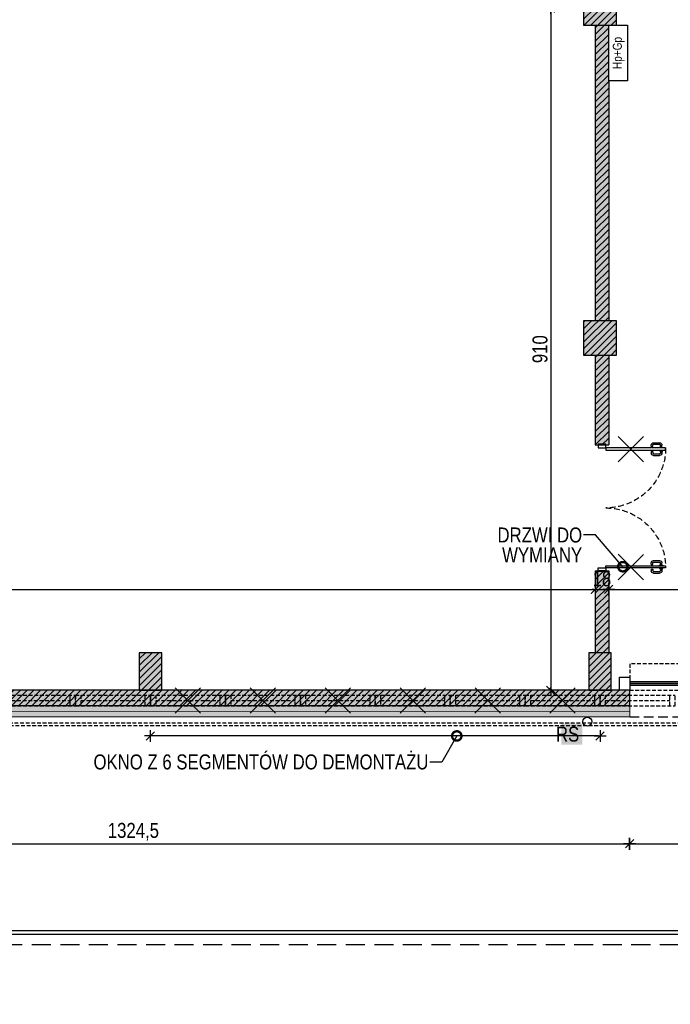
# Model space of a CAD drawing. Header units: millimetres. Extents: x 59331 to 112314, y -16110 to 34390.
# Tile 137 of 198: x 67576 to 68444, y 20972 to 22286. Entities that reach past the tile are written whole.
import ezdxf
from ezdxf import colors
from ezdxf.entities.mleader import LeaderData, LeaderLine
from ezdxf.enums import TextEntityAlignment as Align
from ezdxf.math import Vec2, Vec3

# ---------------------------------------------------------------- set-up
doc = ezdxf.new("R2010")
doc.units = ezdxf.units.MM
doc.set_wipeout_variables(frame=1)
doc.linetypes.add('DASHED', pattern=[0.75, 0.5, -0.25])
doc.linetypes.add('DASHEDX2', pattern=[38.1, 25.4, -12.7])
doc.layers.get('DEFPOINTS').update_dxf_attribs({"lineweight": 9})
for name, color, linetype in [('_HSA_HATCH_WYPEŁNIENIA_PRZEGRÓD', 205, 'Continuous'), ('_HSA_HYDRANTY', 20, 'Continuous'), ('_HSA_OPIS', 43, 'Continuous'), ('_HSA_PRZERYWANE', 153, 'DASHEDX2'), ('_HSA_SCHODY', 122, 'Continuous'), ('_HSA_STOLARKA_WEWNĘTRZNA', 132, 'Continuous'), ('_HSA_STOLARKA_ZEWNĘTRZNA', 132, 'Continuous'), ('_HSA_WIDOKOWE_CIENKIE', 8, 'Continuous'), ('_HSA_WYM_100', 141, 'Continuous'), ('_HSA_ŚCIANY_CIENKIE', 2, 'Continuous'), ('_HSA_ŚCIANY_DZIAŁOWE', 6, 'Continuous'), ('_HSA_ŚCIANY_KONSTRUKCYJNE', 3, 'Continuous'), ('_HSA_ŚCIANY_MUROWANE', 4, 'Continuous')]:
    doc.layers.add(name, color=color, linetype=linetype)
doc.layers.add('_HSA_IZOLACJA_TERMICZNA', color=2, linetype='Continuous', lineweight=5)
doc.layers.add('_HSA_WYBURZENIA', color=7, linetype='Continuous', true_color=0xdd0303)
doc.layers.add('_HSA_WYBURZENIA_01', color=7, linetype='Continuous', true_color=0xdd0303)
doc.styles.add('Arial', font='Arial.ttf')
doc.styles.add('ARIAL_100', font='Arial.ttf', dxfattribs={"width": 0.8, "height": 20})
doc.linetypes.add('BATTING', pattern='A,0.00254,-2.54,[134,ltypeshp.shx,S=2.54,R=0,X=-2.54,Y=0],-5.08,[134,ltypeshp.shx,S=2.54,R=180,X=2.54,Y=0],-2.54', length=10.16254)
doc.dimstyles.new('WYM_WEWN_100', dxfattribs={"dimtxt": 20, "dimasz": 2, "dimexe": 10, "dimexo": 0, "dimgap": 4, "dimtad": 1, "dimdec": 1, "dimrnd": 0.1, "dimtxsty": 'ARIAL_100', "dimblk": 'Wym-03', "dimcen": 0, "dimdle": 10, "dimse1": 1, "dimse2": 1, "dimclrt": 256, "dimazin": 2, "dimtfac": 1, "dimtdec": 1, "dimtix": 1, "dimtmove": 2, "dimatfit": 0, "dimfxl": 1, "dimtolj": 1, "dimtzin": 0, "dimarcsym": 0})

# ---------------------------------------------------------------- blocks, each defined once
blk = doc.blocks.new('*U311')
at = {"linetype": 'ByBlock', "ltscale": 10}
for p, q in [((0, 14), (100, 14)), ((0, 0), (0, 14)), ((7, 0), (7, 14)), ((93, 14), (93, 0)), ((100, 14), (100, 0)), ((0, 0), (100, 0)), ((7, 7), (93, 7))]:
    blk.add_line(p, q, dxfattribs=at)
blk = doc.blocks.new('*U312')
at = {"linetype": 'ByBlock', "ltscale": 10}
for p, q in [((0, 14), (100, 14)), ((0, 0), (0, 14)), ((7, 0), (7, 14)), ((93, 14), (93, 0)), ((100, 14), (100, 0)), ((0, 0), (100, 0)), ((7, 7), (93, 7))]:
    blk.add_line(p, q, dxfattribs=at)
blk = doc.blocks.new('*U313')
at = {"linetype": 'ByBlock', "ltscale": 10}
for p, q in [((0, 14), (100, 14)), ((0, 0), (0, 14)), ((7, 0), (7, 14)), ((93, 14), (93, 0)), ((100, 14), (100, 0)), ((0, 0), (100, 0)), ((7, 7), (93, 7))]:
    blk.add_line(p, q, dxfattribs=at)
blk = doc.blocks.new('*U314')
at = {"linetype": 'ByBlock', "ltscale": 10}
for p, q in [((0, 14), (100, 14)), ((0, 0), (0, 14)), ((7, 0), (7, 14)), ((93, 14), (93, 0)), ((100, 14), (100, 0)), ((0, 0), (100, 0)), ((7, 7), (93, 7))]:
    blk.add_line(p, q, dxfattribs=at)
blk = doc.blocks.new('*U315')
at = {"linetype": 'ByBlock', "ltscale": 10}
for p, q in [((0, 14), (100, 14)), ((0, 0), (0, 14)), ((7, 0), (7, 14)), ((93, 14), (93, 0)), ((100, 14), (100, 0)), ((0, 0), (100, 0)), ((7, 7), (93, 7))]:
    blk.add_line(p, q, dxfattribs=at)
blk = doc.blocks.new('*U316')
at = {"linetype": 'ByBlock', "ltscale": 10}
for p, q in [((0, 14), (100, 14)), ((0, 0), (0, 14)), ((7, 0), (7, 14)), ((93, 14), (93, 0)), ((100, 14), (100, 0)), ((0, 0), (100, 0)), ((7, 7), (93, 7))]:
    blk.add_line(p, q, dxfattribs=at)
blk = doc.blocks.new('*U317')
at = {"linetype": 'ByBlock', "ltscale": 10}
for p, q in [((0, 14), (100, 14)), ((0, 0), (0, 14)), ((7, 0), (7, 14)), ((93, 14), (93, 0)), ((100, 14), (100, 0)), ((0, 0), (100, 0)), ((7, 7), (93, 7))]:
    blk.add_line(p, q, dxfattribs=at)
blk = doc.blocks.new('*U318')
at = {"linetype": 'ByBlock', "ltscale": 10}
for p, q in [((0, 14), (100, 14)), ((0, 0), (0, 14)), ((7, 0), (7, 14)), ((93, 14), (93, 0)), ((100, 14), (100, 0)), ((0, 0), (100, 0)), ((7, 7), (93, 7))]:
    blk.add_line(p, q, dxfattribs=at)
blk = doc.blocks.new('*U319')
at = {"linetype": 'ByBlock', "ltscale": 10}
for p, q in [((0, 14), (100, 14)), ((0, 0), (0, 14)), ((7, 0), (7, 14)), ((93, 14), (93, 0)), ((100, 14), (100, 0)), ((0, 0), (100, 0)), ((7, 7), (93, 7))]:
    blk.add_line(p, q, dxfattribs=at)
blk = doc.blocks.new('hydrant+gasnica')
blk.add_wipeout([(0, 25), (74, 25), (74, 0), (0, 0)])
blk.add_lwpolyline([(0, 25), (74, 25), (74, 0), (0, 0), (0, 25)])
at = {"style": 'Arial', "width": 0.8}
blk.add_text('Hp+Gp', height=12, dxfattribs=at).set_placement((37, 7.5), align=Align.CENTER)
blk = doc.blocks.new('*U361')
for p, q in [((-86.9, 63.86), (-86.9, 72)), ((-84.9, 63.86), (-84.9, 72)), ((-80.8, 75), (-83.9, 75)), ((-80.8, 73), (-83.9, 73)), ((-80.8, 76.25), (-80, 76.25)), ((-80.8, 71.75), (-80.8, 76.25)), ((-80, 71.75), (-80.8, 71.75)), ((-76.275, 76.25), (-77.075, 76.25)), ((-77.075, 71.75), (-76.275, 71.75)), ((-76.275, 71.75), (-76.275, 76.25)), ((-76.275, 75), (-73.175, 75)), ((-76.275, 73), (-73.175, 73)), ((-72.175, 63.86), (-72.175, 72)), ((-70.175, 63.86), (-70.175, 72)), ((70.175, 63.86), (70.175, 72)), ((72.175, 63.86), (72.175, 72)), ((76.275, 75), (73.175, 75)), ((76.275, 73), (73.175, 73)), ((76.275, 76.25), (77.075, 76.25)), ((76.275, 71.75), (76.275, 76.25)), ((77.075, 71.75), (76.275, 71.75)), ((80.8, 76.25), (80, 76.25)), ((80, 71.75), (80.8, 71.75)), ((80.8, 71.75), (80.8, 76.25)), ((80.8, 75), (83.9, 75)), ((80.8, 73), (83.9, 73)), ((84.9, 63.86), (84.9, 72)), ((86.9, 63.86), (86.9, 72)), ((-81.8, 62.86), (-83.9, 62.86)), ((-81.8, 60.86), (-83.9, 60.86)), ((-81.8, 60.86), (-81.8, 62.86)), ((-75.275, 60.86), (-75.275, 62.86)), ((-75.275, 62.86), (-73.175, 62.86)), ((-75.275, 60.86), (-73.175, 60.86)), ((75.275, 62.86), (73.175, 62.86)), ((75.275, 60.86), (73.175, 60.86)), ((75.275, 60.86), (75.275, 62.86)), ((81.8, 60.86), (81.8, 62.86)), ((81.8, 62.86), (83.9, 62.86)), ((81.8, 60.86), (83.9, 60.86))]:
    blk.add_line(p, q)
for points in [[(-80, 0), (-77.075, 0), (-77.075, 80), (-80, 80)], [(80, 0), (77.075, 0), (77.075, 80), (80, 80)], [(84, 0), (84, -10), (80, -10), (80, 0)], [(-84, 0), (-84, -10), (-80, -10), (-80, 0)]]:
    blk.add_lwpolyline(points, close=True)
for points in [[(85, 0), (85, -10)], [(-85, 0), (-85, -10)]]:
    blk.add_lwpolyline(points)
at = {"linetype": 'DASHED', "ltscale": 15}
for centre, start, end in [((-80, 0), 0, 90), ((80, 0), 90, 180)]:
    blk.add_arc(centre, 80, start, end, dxfattribs=at)
for centre, radius, start, end in [((-83.9, 72), 3, 90, 180), ((-83.9, 72), 1, 90, 180), ((-73.175, 72), 3, 0, 90), ((-73.175, 72), 1, 0, 90), ((73.175, 72), 3, 90, 180), ((73.175, 72), 1, 90, 180), ((83.9, 72), 3, 0, 90), ((83.9, 72), 1, 0, 90), ((-83.9, 63.86), 3, 180, 270), ((-83.9, 63.86), 1, 180, 270), ((-73.175, 63.86), 3, 270, 0), ((-73.175, 63.86), 1, 270, 0), ((73.175, 63.86), 3, 180, 270), ((73.175, 63.86), 1, 180, 270), ((83.9, 63.86), 3, 270, 0), ((83.9, 63.86), 1, 270, 0)]:
    blk.add_arc(centre, radius, start, end)
blk = doc.blocks.new('A$C6782ac1e')
at = {"linetype": 'Continuous', "ltscale": 400}
for p, q in [((-12.2, 20.6), (12.2, -20.6)), ((20.6, 12.2), (-20.6, -12.2))]:
    blk.add_line(p, q, dxfattribs=at)
blk = doc.blocks.new('_DotSmall')
at = {"color": 0, "linetype": 'ByBlock', "const_width": 0.5}
blk.add_lwpolyline([(-0.0625, 0, 1), (0.0625, 0, 1)], format="xyb", close=True, dxfattribs=at)
blk = doc.blocks.new('Wym-03')
for p, q in [((-4, 0), (4, 0)), ((0, 4), (0, -4))]:
    blk.add_line(p, q)
blk.add_lwpolyline([(-2.83, -2.83, 0.8, 0.8, 0), (2.83, 2.83, 0.05, 0.05, 0)], format="xyseb")
blk = doc.blocks.new('*D385')
at = {"layer": '_HSA_WYBURZENIA_01', "color": 0, "lineweight": -2, "transparency": 16777216}
blk.add_line((68348.3, 21330.1), (67752.3, 21330.1), dxfattribs=at)
at = {"layer": 'DEFPOINTS', "color": 0, "transparency": 16777216}
for p in [(67750.3, 21384.5), (68350.3, 21384.5), (67750.3, 21330.1)]:
    blk.add_point(p, dxfattribs=at)
at = {"layer": '_HSA_WYBURZENIA_01', "color": 0, "lineweight": -2, "transparency": 16777216, "xscale": 2, "yscale": 2, "zscale": 2}
for p, rotation in [((67750.3, 21330.1), 179.9999999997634), ((68350.3, 21330.1), 359.9999999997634)]:
    blk.add_blockref('Wym-03', p, dxfattribs=dict(at, rotation=rotation))
blk = doc.blocks.new('A$C8bc12de0')
at = {"linetype": 'ByBlock', "ltscale": 10}
blk.add_lwpolyline([(2.9, 11.4), (10281.7, 11.4), (10281.7, 8.2), (2.9, 8.2)], close=True, dxfattribs=at)
blk = doc.blocks.new('*D459')
at = {"layer": '_HSA_WYM_100', "color": 0, "lineweight": -2, "transparency": 16777216}
blk.add_line((70733.3, 19377.4), (60507.3, 19377.4), dxfattribs=at)
at = {"layer": 'DEFPOINTS', "color": 0, "transparency": 16777216}
for p in [(70735.3, 21370.5), (60505.3, 21355.5), (60505.3, 19377.4)]:
    blk.add_point(p, dxfattribs=at)
at = {"layer": '_HSA_WYM_100', "color": 0, "lineweight": -2, "transparency": 16777216, "xscale": 2, "yscale": 2, "zscale": 2, "rotation": 180}
blk.add_blockref('Wym-03', (60505.3, 19377.4), dxfattribs=at)
at = {"layer": '_HSA_WYM_100', "color": 0, "lineweight": -2, "transparency": 16777216, "xscale": 2, "yscale": 2, "zscale": 2}
blk.add_blockref('Wym-03', (70735.3, 19377.4), dxfattribs=at)
at = {"layer": '_HSA_WYM_100', "transparency": 16777216, "insert": (65620.3, 19391.6), "char_height": 20, "attachment_point": 5, "style": 'ARIAL_100'}
blk.add_mtext('\\A1;10230', dxfattribs=at)
blk = doc.blocks.new('*D462')
at = {"layer": '_HSA_WYM_100', "color": 0, "lineweight": -2, "transparency": 16777216}
blk.add_line((70737.3, 19347.4), (60433.3, 19347.4), dxfattribs=at)
at = {"layer": 'DEFPOINTS', "color": 0, "transparency": 16777216}
for p in [(60431.3, 21355.5), (70739.3, 19527.4), (60431.3, 19347.4)]:
    blk.add_point(p, dxfattribs=at)
at = {"layer": '_HSA_WYM_100', "color": 0, "lineweight": -2, "transparency": 16777216, "xscale": 2, "yscale": 2, "zscale": 2, "rotation": 180}
blk.add_blockref('Wym-03', (60431.3, 19347.4), dxfattribs=at)
at = {"layer": '_HSA_WYM_100', "color": 0, "lineweight": -2, "transparency": 16777216, "xscale": 2, "yscale": 2, "zscale": 2}
blk.add_blockref('Wym-03', (70739.3, 19347.4), dxfattribs=at)
at = {"layer": '_HSA_WYM_100', "transparency": 16777216, "insert": (65585.3, 19361.6), "char_height": 20, "attachment_point": 5, "style": 'ARIAL_100'}
blk.add_mtext('\\A1;10308', dxfattribs=at)
blk = doc.blocks.new('*D473')
at = {"layer": '_HSA_WYM_100', "color": 0, "lineweight": -2, "transparency": 16777216}
blk.add_line((67067.1, 21186.3), (68387.8, 21186.3), dxfattribs=at)
at = {"layer": 'DEFPOINTS', "color": 0, "transparency": 16777216}
for p in [(67065.1, 21355.5), (68389.8, 21355.5), (68389.8, 21186.3)]:
    blk.add_point(p, dxfattribs=at)
at = {"layer": '_HSA_WYM_100', "color": 0, "lineweight": -2, "transparency": 16777216, "xscale": 2, "yscale": 2, "zscale": 2, "rotation": 180}
blk.add_blockref('Wym-03', (67065.1, 21186.3), dxfattribs=at)
at = {"layer": '_HSA_WYM_100', "color": 0, "lineweight": -2, "transparency": 16777216, "xscale": 2, "yscale": 2, "zscale": 2}
blk.add_blockref('Wym-03', (68389.8, 21186.3), dxfattribs=at)
at = {"layer": '_HSA_WYM_100', "transparency": 16777216, "insert": (67727.5, 21202.3), "char_height": 20, "attachment_point": 5, "style": 'ARIAL_100'}
blk.add_mtext('\\A1;1324,5', dxfattribs=at)
blk = doc.blocks.new('*D474')
at = {"layer": '_HSA_WYM_100', "color": 0, "lineweight": -2, "transparency": 16777216}
blk.add_line((68391.8, 21186.3), (68627.8, 21186.3), dxfattribs=at)
at = {"layer": 'DEFPOINTS', "color": 0, "transparency": 16777216}
for p in [(68389.8, 21355.5), (68629.8, 21355.5), (68629.8, 21186.3)]:
    blk.add_point(p, dxfattribs=at)
at = {"layer": '_HSA_WYM_100', "color": 0, "lineweight": -2, "transparency": 16777216, "xscale": 2, "yscale": 2, "zscale": 2, "rotation": 180}
blk.add_blockref('Wym-03', (68389.8, 21186.3), dxfattribs=at)
at = {"layer": '_HSA_WYM_100', "color": 0, "lineweight": -2, "transparency": 16777216, "xscale": 2, "yscale": 2, "zscale": 2}
blk.add_blockref('Wym-03', (68629.8, 21186.3), dxfattribs=at)
at = {"layer": '_HSA_WYM_100', "transparency": 16777216, "insert": (68509.8, 21200.5), "char_height": 20, "attachment_point": 5, "style": 'ARIAL_100'}
blk.add_mtext('\\A1;240', dxfattribs=at)
blk = doc.blocks.new('*D489')
at = {"layer": '_HSA_WYM_100', "color": 0, "lineweight": -2, "transparency": 16777216}
blk.add_line((60281.3, 20766.1), (60281.3, 22652.5), dxfattribs=at)
at = {"layer": 'DEFPOINTS', "color": 0, "transparency": 16777216}
for p in [(60281.3, 22654.5), (60431.3, 22654.5), (70739.3, 20764.1)]:
    blk.add_point(p, dxfattribs=at)
at = {"layer": '_HSA_WYM_100', "color": 0, "lineweight": -2, "transparency": 16777216, "xscale": 2, "yscale": 2, "zscale": 2}
for p, rotation in [((60281.3, 22654.5), 90), ((60281.3, 20764.1), 270)]:
    blk.add_blockref('Wym-03', p, dxfattribs=dict(at, rotation=rotation))
at = {"layer": '_HSA_WYM_100', "transparency": 16777216, "insert": (60265.3, 21709.3), "char_height": 20, "attachment_point": 5, "rotation": 90, "style": 'ARIAL_100'}
blk.add_mtext('\\A1;1890,5', dxfattribs=at)
blk = doc.blocks.new('*D493')
at = {"layer": '_HSA_WYM_100', "color": 0, "lineweight": -2, "transparency": 16777216}
blk.add_line((60251.3, 21353.5), (60251.3, 19529.4), dxfattribs=at)
at = {"layer": 'DEFPOINTS', "color": 0, "transparency": 16777216}
for p in [(60431.3, 21355.5), (60251.3, 19527.4), (70739.3, 19527.4)]:
    blk.add_point(p, dxfattribs=at)
at = {"layer": '_HSA_WYM_100', "color": 0, "lineweight": -2, "transparency": 16777216, "xscale": 2, "yscale": 2, "zscale": 2}
for p, rotation in [((60251.3, 21355.5), 90), ((60251.3, 19527.4), 270)]:
    blk.add_blockref('Wym-03', p, dxfattribs=dict(at, rotation=rotation))
at = {"layer": '_HSA_WYM_100', "transparency": 16777216, "insert": (60237.1, 20441.5), "char_height": 20, "attachment_point": 5, "rotation": 90, "style": 'ARIAL_100'}
blk.add_mtext('\\A1;1828', dxfattribs=at)
blk = doc.blocks.new('*D724')
at = {"layer": '_HSA_WYM_100', "color": 0, "lineweight": -2, "transparency": 16777216}
blk.add_line((65957.1, 21525.6), (68341.8, 21525.6), dxfattribs=at)
at = {"layer": 'DEFPOINTS', "color": 0, "transparency": 16777216}
for p in [(65955.1, 21520.8), (68343.8, 21525.6), (68343.8, 21520.8)]:
    blk.add_point(p, dxfattribs=at)
at = {"layer": '_HSA_WYM_100', "color": 0, "lineweight": -2, "transparency": 16777216, "xscale": 2, "yscale": 2, "zscale": 2}
for p, rotation in [((65955.1, 21525.6), 180.0000000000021), ((68343.8, 21525.6), 2.137332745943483e-12)]:
    blk.add_blockref('Wym-03', p, dxfattribs=dict(at, rotation=rotation))
at = {"layer": '_HSA_WYM_100', "transparency": 16777216, "insert": (67149.4, 21541.6), "char_height": 20, "attachment_point": 5, "style": 'ARIAL_100'}
blk.add_mtext('\\A1;2388,5', dxfattribs=at)
blk = doc.blocks.new('*D725')
at = {"layer": '_HSA_WYM_100', "color": 0, "lineweight": -2, "transparency": 16777216}
for p, q in [((68341.8, 21525.6), (68339.8, 21525.6)), ((68343.8, 21525.6), (68361.8, 21525.6)), ((68363.8, 21525.6), (68365.8, 21525.6))]:
    blk.add_line(p, q, dxfattribs=at)
at = {"layer": 'DEFPOINTS', "color": 0, "transparency": 16777216}
for p in [(68343.8, 21520.8), (68361.8, 21525.6), (68361.8, 21520.8)]:
    blk.add_point(p, dxfattribs=at)
at = {"layer": '_HSA_WYM_100', "color": 0, "lineweight": -2, "transparency": 16777216, "xscale": 2, "yscale": 2, "zscale": 2}
for p, rotation in [((68343.8, 21525.6), 2.158273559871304e-12), ((68361.8, 21525.6), 180.0000000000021)]:
    blk.add_blockref('Wym-03', p, dxfattribs=dict(at, rotation=rotation))
at = {"layer": '_HSA_WYM_100', "transparency": 16777216, "insert": (68352.8, 21539.8), "char_height": 20, "attachment_point": 5, "style": 'ARIAL_100'}
blk.add_mtext('\\A1;18', dxfattribs=at)
blk = doc.blocks.new('*D726')
at = {"layer": '_HSA_WYM_100', "color": 0, "lineweight": -2, "transparency": 16777216}
blk.add_line((68363.8, 21525.6), (68660.8, 21525.6), dxfattribs=at)
at = {"layer": 'DEFPOINTS', "color": 0, "transparency": 16777216}
for p in [(68361.8, 21520.8), (68662.8, 21525.6), (68662.8, 21507.5)]:
    blk.add_point(p, dxfattribs=at)
at = {"layer": '_HSA_WYM_100', "color": 0, "lineweight": -2, "transparency": 16777216, "xscale": 2, "yscale": 2, "zscale": 2}
for p, rotation in [((68361.8, 21525.6), 180.0000000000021), ((68662.8, 21525.6), 2.137332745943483e-12)]:
    blk.add_blockref('Wym-03', p, dxfattribs=dict(at, rotation=rotation))
at = {"layer": '_HSA_WYM_100', "transparency": 16777216, "insert": (68512.3, 21539.8), "char_height": 20, "attachment_point": 5, "style": 'ARIAL_100'}
blk.add_mtext('\\A1;301', dxfattribs=at)
blk = doc.blocks.new('*D744')
at = {"layer": '_HSA_WYM_100', "color": 0, "lineweight": -2, "transparency": 16777216}
blk.add_line((68284.4, 22299.2), (68284.4, 21393.2), dxfattribs=at)
at = {"layer": 'DEFPOINTS', "color": 0, "transparency": 16777216}
for p in [(68328.3, 22301.2), (68284.4, 21391.2), (68335.3, 21391.2)]:
    blk.add_point(p, dxfattribs=at)
at = {"layer": '_HSA_WYM_100', "color": 0, "lineweight": -2, "transparency": 16777216, "xscale": 2, "yscale": 2, "zscale": 2}
for p, rotation in [((68284.4, 22301.2), 89.99999999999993), ((68284.4, 21391.2), 269.9999999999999)]:
    blk.add_blockref('Wym-03', p, dxfattribs=dict(at, rotation=rotation))
at = {"layer": '_HSA_WYM_100', "transparency": 16777216, "insert": (68270.2, 21846.2), "char_height": 20, "attachment_point": 5, "rotation": 90, "style": 'ARIAL_100'}
blk.add_mtext('\\A1;910', dxfattribs=at)

msp = doc.modelspace()

# ---------------------------------------------------------------- hatches: boundary and pattern name
at = {"layer": '_HSA_HATCH_WYPEŁNIENIA_PRZEGRÓD'}
h = msp.add_hatch(dxfattribs=at)
h.set_pattern_fill('ANSI31', color=256, scale=2, angle=-1e-13, style=0)
h.paths.add_polyline_path([(68965.33, 23216.14), (68935.33, 23216.14), (68935.33, 23166.14), (68965.33, 23166.14)])
h.paths.add_polyline_path([(68961.81, 23166.14), (68943.81, 23166.14), (68943.81, 22611.89), (68694.24, 22611.89), (68694.24, 22593.89), (68961.81, 22593.89)])
h.paths.add_polyline_path([(68365.33, 23216.14), (68335.33, 23216.14), (68335.33, 23166.14), (68365.33, 23166.14)])
h.paths.add_polyline_path([(68361.81, 23166.14), (68343.81, 23166.14), (68343.81, 22627.39), (68361.81, 22627.39)])
h.paths.add_polyline_path([(68683.73, 22581.67), (68665.73, 22581.67), (68665.73, 22536.89), (68683.73, 22536.89)])
h.paths.add_polyline_path([(68694.24, 22627.39), (68650.24, 22627.39), (68650.24, 22581.67), (68694.24, 22581.67)])
h.paths.add_polyline_path([(68650.24, 22611.89), (68549.33, 22611.89), (68549.33, 22593.89), (68650.24, 22593.89)])
h.paths.add_polyline_path([(68431.33, 22611.89), (68372.33, 22611.89), (68372.33, 22593.89), (68431.33, 22593.89)])
h.paths.add_polyline_path([(68372.33, 22627.39), (68328.33, 22627.39), (68328.33, 22581.67), (68372.33, 22581.67)])
h.paths.add_polyline_path([(68361.81, 22581.67), (68343.81, 22581.67), (68343.81, 22536.89), (68361.81, 22536.89)])
h.paths.add_polyline_path([(68361.81, 22368.89), (68343.81, 22368.89), (68343.81, 22324.11), (68361.81, 22324.11)])
h.paths.add_polyline_path([(68372.33, 22324.11), (68328.33, 22324.11), (68328.33, 22278.39), (68372.33, 22278.39)])
h.paths.add_polyline_path([(68683.73, 22368.89), (68665.73, 22368.89), (68665.73, 22324.11), (68683.73, 22324.11)])
h.paths.add_polyline_path([(68694.24, 22324.11), (68650.24, 22324.11), (68650.24, 22278.39), (68694.24, 22278.39)])
h.paths.add_polyline_path([(68680.81, 21838.39), (68662.81, 21838.39), (68662.81, 21441.25), (68680.81, 21441.25)])
h.paths.add_polyline_path([(68694.24, 21884.11), (68650.24, 21884.11), (68650.24, 21838.39), (68694.24, 21838.39)])
h.paths.add_polyline_path([(68680.81, 22278.39), (68662.81, 22278.39), (68662.81, 21884.11), (68680.81, 21884.11)])
h.paths.add_polyline_path([(68372.33, 21884.11), (68328.33, 21884.11), (68328.33, 21838.39), (68372.33, 21838.39)])
h.paths.add_polyline_path([(68361.81, 21838.39), (68343.81, 21838.39), (68343.81, 21718.39), (68361.81, 21718.39)])
h.paths.add_polyline_path([(68361.81, 22278.39), (68343.81, 22278.39), (68343.81, 21884.11), (68361.81, 21884.11)])
h.paths.add_polyline_path([(68365.33, 21441.25), (68335.33, 21441.25), (68335.33, 21391.25), (68365.33, 21391.25)])
h.paths.add_polyline_path([(68361.81, 21550.39), (68343.81, 21550.39), (68343.81, 21441.25), (68361.81, 21441.25)])
h.paths.add_polyline_path([(68389.83, 21391.25), (67065.08, 21391.25), (67065.08, 21370.53), (68389.83, 21370.53)])
h.paths.add_polyline_path([(67765.33, 21441.25), (67735.33, 21441.25), (67735.33, 21391.25), (67765.33, 21391.25)])
h.paths.add_polyline_path([(67165.33, 21441.25), (67135.33, 21441.25), (67135.33, 21391.25), (67165.33, 21391.25)])
h.paths.add_polyline_path([(66825.08, 21391.25), (65950.33, 21391.25), (65950.33, 21370.53), (66825.08, 21370.53)])
h.paths.add_polyline_path([(66565.33, 21441.25), (66535.33, 21441.25), (66535.33, 21391.25), (66565.33, 21391.25)])
h.paths.add_polyline_path([(65950.33, 21391.25), (65890.33, 21391.25), (65890.33, 21370.53), (65950.33, 21370.53)])
h.paths.add_polyline_path([(65965.33, 21441.25), (65935.33, 21441.25), (65935.33, 21391.25), (65965.33, 21391.25)])
h.paths.add_polyline_path([(65905.33, 21441.25), (65875.33, 21441.25), (65875.33, 21391.25), (65905.33, 21391.25)])
h.paths.add_polyline_path([(65890.33, 21391.25), (65625.08, 21391.25), (65625.08, 21370.53), (65890.33, 21370.53)])
h.paths.add_polyline_path([(65385.08, 21391.25), (64040.21, 21391.25), (64040.21, 21370.53), (65385.08, 21370.53)])
h.paths.add_polyline_path([(64705.33, 21441.25), (64675.33, 21441.25), (64675.33, 21391.25), (64705.33, 21391.25)])
h.paths.add_polyline_path([(65305.33, 21441.25), (65275.33, 21441.25), (65275.33, 21391.25), (65305.33, 21391.25)])
h.paths.add_polyline_path([(65295.08, 21838.39), (65277.08, 21838.39), (65277.08, 21441.25), (65295.08, 21441.25)])
h.paths.add_polyline_path([(65955.08, 21838.39), (65937.08, 21838.39), (65937.08, 21441.25), (65955.08, 21441.25)])
h.paths.add_polyline_path([(65972.33, 21884.11), (65928.33, 21884.11), (65928.33, 21838.39), (65972.33, 21838.39)])
h.paths.add_polyline_path([(65912.33, 21884.11), (65868.33, 21884.11), (65868.33, 21838.39), (65912.33, 21838.39)])
h.paths.add_polyline_path([(65312.33, 21884.11), (65268.33, 21884.11), (65268.33, 21838.39), (65312.33, 21838.39)])
h.paths.add_polyline_path([(65295.08, 22278.39), (65277.08, 22278.39), (65277.08, 21884.11), (65295.08, 21884.11)])
h.paths.add_polyline_path([(65955.08, 22278.39), (65937.08, 22278.39), (65937.08, 21884.11), (65955.08, 21884.11)])
h.paths.add_polyline_path([(65268.33, 22319.25), (64112.3, 22319.25), (64112.3, 22301.25), (65268.33, 22301.25)])
h.paths.add_polyline_path([(65312.33, 22324.11), (65268.33, 22324.11), (65268.33, 22278.39), (65312.33, 22278.39)])
h.paths.add_polyline_path([(65868.33, 22319.25), (65312.33, 22319.25), (65312.33, 22301.25), (65868.33, 22301.25)])
h.paths.add_polyline_path([(65912.33, 22324.11), (65868.33, 22324.11), (65868.33, 22278.39), (65912.33, 22278.39)])
h.paths.add_polyline_path([(65928.33, 22319.25), (65912.33, 22319.25), (65912.33, 22301.25), (65928.33, 22301.25)])
h.paths.add_polyline_path([(65972.33, 22324.11), (65928.33, 22324.11), (65928.33, 22278.39), (65972.33, 22278.39)])
h.paths.add_polyline_path([(66527.66, 22319.25), (65972.33, 22319.25), (65972.33, 22301.25), (66527.66, 22301.25)])
h.paths.add_polyline_path([(66571.66, 22324.11), (66527.66, 22324.11), (66527.66, 22278.39), (66571.66, 22278.39)])
h.paths.add_polyline_path([(66571.66, 22368.89), (66527.66, 22368.89), (66527.66, 22324.11), (66571.66, 22324.11)])
h.paths.add_polyline_path([(66571.66, 22581.67), (66527.66, 22581.67), (66527.66, 22536.89), (66571.66, 22536.89)])
h.paths.add_polyline_path([(66571.66, 22627.39), (66527.66, 22627.39), (66527.66, 22581.67), (66571.66, 22581.67)])
h.paths.add_polyline_path([(66559.08, 23166.14), (66541.08, 23166.14), (66541.08, 22627.39), (66559.08, 22627.39)])
h.paths.add_polyline_path([(64705.33, 23216.14), (64675.33, 23216.14), (64675.33, 23166.14), (64705.33, 23166.14)])
h.paths.add_polyline_path([(65305.33, 23216.14), (65275.33, 23216.14), (65275.33, 23166.14), (65305.33, 23166.14)])
h.paths.add_polyline_path([(65905.33, 23216.14), (65875.33, 23216.14), (65875.33, 23166.14), (65905.33, 23166.14)])
h.paths.add_polyline_path([(65965.33, 23216.14), (65935.33, 23216.14), (65935.33, 23166.14), (65965.33, 23166.14)])
h.paths.add_polyline_path([(66565.33, 23216.14), (66535.33, 23216.14), (66535.33, 23166.14), (66565.33, 23166.14)])
h.paths.add_polyline_path([(67165.33, 23216.14), (67135.33, 23216.14), (67135.33, 23166.14), (67165.33, 23166.14)])
h.paths.add_polyline_path([(67765.33, 23216.14), (67735.33, 23216.14), (67735.33, 23166.14), (67765.33, 23166.14)])
h.paths.add_polyline_path([(68328.33, 22319.25), (66571.66, 22319.25), (66571.66, 22301.25), (68328.33, 22301.25)])
at = {"layer": '_HSA_HATCH_WYPEŁNIENIA_PRZEGRÓD', "true_color": 0x969696}
h = msp.add_hatch(color=252, dxfattribs=at)
h.paths.add_polyline_path([(68965.33, 23216.14), (68935.33, 23216.14), (68935.33, 23166.14), (68965.33, 23166.14)])
h.paths.add_polyline_path([(68961.81, 23166.14), (68943.81, 23166.14), (68943.81, 22611.89), (68694.24, 22611.89), (68694.24, 22593.89), (68961.81, 22593.89)])
h.paths.add_polyline_path([(68365.33, 23216.14), (68335.33, 23216.14), (68335.33, 23166.14), (68365.33, 23166.14)])
h.paths.add_polyline_path([(68361.81, 23166.14), (68343.81, 23166.14), (68343.81, 22627.39), (68361.81, 22627.39)])
h.paths.add_polyline_path([(68683.73, 22581.67), (68665.73, 22581.67), (68665.73, 22536.89), (68683.73, 22536.89)])
h.paths.add_polyline_path([(68694.24, 22627.39), (68650.24, 22627.39), (68650.24, 22581.67), (68694.24, 22581.67)])
h.paths.add_polyline_path([(68650.24, 22611.89), (68549.33, 22611.89), (68549.33, 22593.89), (68650.24, 22593.89)])
h.paths.add_polyline_path([(68431.33, 22611.89), (68372.33, 22611.89), (68372.33, 22593.89), (68431.33, 22593.89)])
h.paths.add_polyline_path([(68372.33, 22627.39), (68328.33, 22627.39), (68328.33, 22581.67), (68372.33, 22581.67)])
h.paths.add_polyline_path([(68361.81, 22581.67), (68343.81, 22581.67), (68343.81, 22536.89), (68361.81, 22536.89)])
h.paths.add_polyline_path([(68361.81, 22368.89), (68343.81, 22368.89), (68343.81, 22324.11), (68361.81, 22324.11)])
h.paths.add_polyline_path([(68372.33, 22324.11), (68328.33, 22324.11), (68328.33, 22278.39), (68372.33, 22278.39)])
h.paths.add_polyline_path([(68683.73, 22368.89), (68665.73, 22368.89), (68665.73, 22324.11), (68683.73, 22324.11)])
h.paths.add_polyline_path([(68694.24, 22324.11), (68650.24, 22324.11), (68650.24, 22278.39), (68694.24, 22278.39)])
h.paths.add_polyline_path([(68680.81, 21838.39), (68662.81, 21838.39), (68662.81, 21441.25), (68680.81, 21441.25)])
h.paths.add_polyline_path([(68694.24, 21884.11), (68650.24, 21884.11), (68650.24, 21838.39), (68694.24, 21838.39)])
h.paths.add_polyline_path([(68680.81, 22278.39), (68662.81, 22278.39), (68662.81, 21884.11), (68680.81, 21884.11)])
h.paths.add_polyline_path([(68372.33, 21884.11), (68328.33, 21884.11), (68328.33, 21838.39), (68372.33, 21838.39)])
h.paths.add_polyline_path([(68361.81, 21838.39), (68343.81, 21838.39), (68343.81, 21718.39), (68361.81, 21718.39)])
h.paths.add_polyline_path([(68361.81, 22278.39), (68343.81, 22278.39), (68343.81, 21884.11), (68361.81, 21884.11)])
h.paths.add_polyline_path([(68365.33, 21441.25), (68335.33, 21441.25), (68335.33, 21391.25), (68365.33, 21391.25)])
h.paths.add_polyline_path([(68361.81, 21550.39), (68343.81, 21550.39), (68343.81, 21441.25), (68361.81, 21441.25)])
h.paths.add_polyline_path([(68389.83, 21391.25), (67065.08, 21391.25), (67065.08, 21355.53), (68389.83, 21355.53)])
h.paths.add_polyline_path([(67765.33, 21441.25), (67735.33, 21441.25), (67735.33, 21391.25), (67765.33, 21391.25)])
h.paths.add_polyline_path([(67165.33, 21441.25), (67135.33, 21441.25), (67135.33, 21391.25), (67165.33, 21391.25)])
h.paths.add_polyline_path([(66825.08, 21391.25), (65950.33, 21391.25), (65950.33, 21355.53), (66825.08, 21355.53)])
h.paths.add_polyline_path([(66565.33, 21441.25), (66535.33, 21441.25), (66535.33, 21391.25), (66565.33, 21391.25)])
h.paths.add_polyline_path([(65950.33, 21391.25), (65890.33, 21391.25), (65890.33, 21355.53), (65950.33, 21355.53)])
h.paths.add_polyline_path([(65965.33, 21441.25), (65935.33, 21441.25), (65935.33, 21391.25), (65965.33, 21391.25)])
h.paths.add_polyline_path([(65905.33, 21441.25), (65875.33, 21441.25), (65875.33, 21391.25), (65905.33, 21391.25)])
h.paths.add_polyline_path([(65890.33, 21391.25), (65625.08, 21391.25), (65625.08, 21355.53), (65890.33, 21355.53)])
h.paths.add_polyline_path([(65385.08, 21391.25), (64040.21, 21391.25), (64040.21, 21355.53), (65385.08, 21355.53)])
h.paths.add_polyline_path([(64705.33, 21441.25), (64675.33, 21441.25), (64675.33, 21391.25), (64705.33, 21391.25)])
h.paths.add_polyline_path([(65305.33, 21441.25), (65275.33, 21441.25), (65275.33, 21391.25), (65305.33, 21391.25)])
h.paths.add_polyline_path([(65295.08, 21838.39), (65277.08, 21838.39), (65277.08, 21441.25), (65295.08, 21441.25)])
h.paths.add_polyline_path([(65955.08, 21838.39), (65937.08, 21838.39), (65937.08, 21441.25), (65955.08, 21441.25)])
h.paths.add_polyline_path([(65972.33, 21884.11), (65928.33, 21884.11), (65928.33, 21838.39), (65972.33, 21838.39)])
h.paths.add_polyline_path([(65912.33, 21884.11), (65868.33, 21884.11), (65868.33, 21838.39), (65912.33, 21838.39)])
h.paths.add_polyline_path([(65312.33, 21884.11), (65268.33, 21884.11), (65268.33, 21838.39), (65312.33, 21838.39)])
h.paths.add_polyline_path([(65295.08, 22278.39), (65277.08, 22278.39), (65277.08, 21884.11), (65295.08, 21884.11)])
h.paths.add_polyline_path([(65955.08, 22278.39), (65937.08, 22278.39), (65937.08, 21884.11), (65955.08, 21884.11)])
h.paths.add_polyline_path([(65268.33, 22319.25), (64112.3, 22319.25), (64112.3, 22301.25), (65268.33, 22301.25)])
h.paths.add_polyline_path([(65312.33, 22324.11), (65268.33, 22324.11), (65268.33, 22278.39), (65312.33, 22278.39)])
h.paths.add_polyline_path([(65868.33, 22319.25), (65312.33, 22319.25), (65312.33, 22301.25), (65868.33, 22301.25)])
h.paths.add_polyline_path([(65912.33, 22324.11), (65868.33, 22324.11), (65868.33, 22278.39), (65912.33, 22278.39)])
h.paths.add_polyline_path([(65928.33, 22319.25), (65912.33, 22319.25), (65912.33, 22301.25), (65928.33, 22301.25)])
h.paths.add_polyline_path([(65972.33, 22324.11), (65928.33, 22324.11), (65928.33, 22278.39), (65972.33, 22278.39)])
h.paths.add_polyline_path([(66527.66, 22319.25), (65972.33, 22319.25), (65972.33, 22301.25), (66527.66, 22301.25)])
h.paths.add_polyline_path([(66571.66, 22324.11), (66527.66, 22324.11), (66527.66, 22278.39), (66571.66, 22278.39)])
h.paths.add_polyline_path([(66571.66, 22368.89), (66527.66, 22368.89), (66527.66, 22324.11), (66571.66, 22324.11)])
h.paths.add_polyline_path([(66571.66, 22581.67), (66527.66, 22581.67), (66527.66, 22536.89), (66571.66, 22536.89)])
h.paths.add_polyline_path([(66571.66, 22627.39), (66527.66, 22627.39), (66527.66, 22581.67), (66571.66, 22581.67)])
h.paths.add_polyline_path([(66559.08, 23166.14), (66541.08, 23166.14), (66541.08, 22627.39), (66559.08, 22627.39)])
h.paths.add_polyline_path([(64705.33, 23216.14), (64675.33, 23216.14), (64675.33, 23166.14), (64705.33, 23166.14)])
h.paths.add_polyline_path([(65305.33, 23216.14), (65275.33, 23216.14), (65275.33, 23166.14), (65305.33, 23166.14)])
h.paths.add_polyline_path([(65905.33, 23216.14), (65875.33, 23216.14), (65875.33, 23166.14), (65905.33, 23166.14)])
h.paths.add_polyline_path([(65965.33, 23216.14), (65935.33, 23216.14), (65935.33, 23166.14), (65965.33, 23166.14)])
h.paths.add_polyline_path([(66565.33, 23216.14), (66535.33, 23216.14), (66535.33, 23166.14), (66565.33, 23166.14)])
h.paths.add_polyline_path([(67165.33, 23216.14), (67135.33, 23216.14), (67135.33, 23166.14), (67165.33, 23166.14)])
h.paths.add_polyline_path([(67765.33, 23216.14), (67735.33, 23216.14), (67735.33, 23166.14), (67765.33, 23166.14)])
h.paths.add_polyline_path([(68328.33, 22319.25), (66571.66, 22319.25), (66571.66, 22301.25), (68328.33, 22301.25)])

# ---------------------------------------------------------------- linework, layer by layer
at = {"layer": '_HSA_IZOLACJA_TERMICZNA', "color": 8, "linetype": 'BATTING', "ltscale": 0.6}
msp.add_line((67065.08, 21362.53), (68389.83, 21363.03), dxfattribs=at)
at = {"layer": '_HSA_IZOLACJA_TERMICZNA'}
for p in [(68389.83, 21370.53), (67065.08, 21355.53)]:
    msp.add_line(p, (68389.83, 21355.53), dxfattribs=at)
at = {"layer": '_HSA_PRZERYWANE', "ltscale": 0.5}
msp.add_line((68389.83, 21355.53), (68629.83, 21355.53), dxfattribs=at)
at = {"layer": '_HSA_PRZERYWANE'}
msp.add_lwpolyline([(60505.33, 21355.53), (60505.33, 21052.11), (70739.33, 21052.11)], dxfattribs=at)
at = {"layer": '_HSA_SCHODY'}
for p, q in [((63295.83, 21070.53), (70614.33, 21070.53)), ((63300.83, 21065.53), (70614.33, 21065.53))]:
    msp.add_line(p, q, dxfattribs=at)
at = {"layer": '_HSA_STOLARKA_ZEWNĘTRZNA', "linetype": 'DASHED', "ltscale": 10}
msp.add_lwpolyline([(68389.83, 21391.25), (68629.83, 21391.25), (68629.83, 21426.22), (68389.83, 21426.22)], close=True, dxfattribs=at)
at = {"layer": '_HSA_STOLARKA_ZEWNĘTRZNA'}
for points in [[(68389.83, 21391.25), (68376.32, 21391.25), (68376.32, 21408.65), (68389.83, 21408.65)], [(68389.83, 21399.95), (68629.83, 21399.95), (68629.83, 21402.17), (68389.83, 21402.17)], [(68389.83, 21397.73), (68629.83, 21397.73), (68629.83, 21399.95), (68389.83, 21399.95)]]:
    msp.add_lwpolyline(points, close=True, dxfattribs=at)
at = {"layer": '_HSA_STOLARKA_ZEWNĘTRZNA', "ltscale": 10, "const_width": 2}
for points in [[(67750.33, 21384.53), (67750.33, 21370.53)], [(68350.33, 21384.53), (68350.33, 21370.53)]]:
    msp.add_lwpolyline(points, dxfattribs=at)
at = {"layer": '_HSA_ŚCIANY_CIENKIE'}
msp.add_circle((68333.14, 21349.35), 6, dxfattribs=at)
at = {"layer": '_HSA_ŚCIANY_DZIAŁOWE'}
for p, q in [((68343.81, 22278.39), (68343.81, 21884.11)), ((68361.81, 22278.39), (68361.81, 21884.11)), ((68343.81, 21838.39), (68343.81, 21718.39)), ((68361.81, 21838.39), (68361.81, 21718.39)), ((68343.81, 21718.39), (68361.81, 21718.39)), ((68343.81, 21550.39), (68343.81, 21441.25)), ((68343.81, 21550.39), (68361.81, 21550.39)), ((68361.81, 21550.39), (68361.81, 21441.25))]:
    msp.add_line(p, q, dxfattribs=at)
at = {"layer": '_HSA_ŚCIANY_KONSTRUKCYJNE'}
for points in [[(68328.33, 22278.39), (68372.33, 22278.39), (68372.33, 22324.11), (68328.33, 22324.11)], [(68328.33, 21838.39), (68372.33, 21838.39), (68372.33, 21884.11), (68328.33, 21884.11)], [(67735.33, 21391.25), (67765.33, 21391.25), (67765.33, 21441.25), (67735.33, 21441.25)], [(68335.33, 21391.25), (68365.33, 21391.25), (68365.33, 21441.25), (68335.33, 21441.25)]]:
    msp.add_lwpolyline(points, close=True, dxfattribs=at)
at = {"layer": '_HSA_ŚCIANY_MUROWANE', "ltscale": 0.07}
for p, q in [((68389.83, 21391.25), (67065.08, 21391.25)), ((68389.83, 21370.53), (68389.83, 21391.25)), ((68389.83, 21370.53), (67065.08, 21370.53))]:
    msp.add_line(p, q, dxfattribs=at)

# ---------------------------------------------------------------- block references
at = {"layer": '_HSA_STOLARKA_WEWNĘTRZNA', "xscale": -1, "rotation": 270}
msp.add_blockref('*U361', (68357.81, 21634.39), dxfattribs=at)
at = {"layer": '_HSA_STOLARKA_ZEWNĘTRZNA', "linetype": 'DASHED', "ltscale": 10, "xscale": -1, "rotation": 180}
for name, p in [('*U319', (67550.33, 21384.53)), ('*U318', (67650.33, 21384.53)), ('*U317', (67750.33, 21384.53)), ('*U316', (67850.33, 21384.53)), ('*U315', (67950.33, 21384.53)), ('*U314', (68050.33, 21384.53)), ('*U313', (68150.33, 21384.53)), ('*U312', (68250.33, 21384.53)), ('*U311', (68350.33, 21384.53))]:
    msp.add_blockref(name, p, dxfattribs=at)
at = {"layer": '_HSA_WIDOKOWE_CIENKIE', "linetype": 'DASHED', "ltscale": 10, "xscale": -1, "rotation": 180}
msp.add_blockref('A$C8bc12de0', (60472.2, 21355.53), dxfattribs=at)
at = {"layer": '_HSA_WYBURZENIA', "rotation": 14.34042781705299}
for p in [(68391.34, 21712.64), (68391.34, 21555.56), (67800.33, 21377.53), (67900.33, 21377.53), (68000.33, 21377.53), (68100.33, 21377.53), (68200.33, 21377.53), (68300.33, 21377.53)]:
    msp.add_blockref('A$C6782ac1e', p, dxfattribs=at)

# ---------------------------------------------------------------- texts
at = {"layer": '_HSA_OPIS', "insert": (68322.48, 21342.63), "char_height": 20, "attachment_point": 3, "style": 'ARIAL_100', "bg_fill": 1, "box_fill_scale": 1.2, "bg_fill_color": 256, "bg_fill_true_color": 16777214, "bg_fill_transparency": 0}
msp.add_mtext_dynamic_manual_height_columns('RS', width=20, gutter_width=15, heights=[0], dxfattribs=at)

# ---------------------------------------------------------------- dimensions: what is measured, and where the dimension line sits
at = {"layer": '_HSA_WYBURZENIA_01'}
dim = msp.add_aligned_dim(p1=(68350.33, 21384.53), p2=(67750.33, 21384.53), distance=54.38, text=' ', dimstyle='WYM_WEWN_100', dxfattribs=at)
dim.commit()
dim.dimension.update_dxf_attribs({"geometry": '*D385', "text_midpoint": (68050.33, 21330.15)})
at = {"layer": '_HSA_WYM_100'}
for base, p1, p2, angle, picture, middle in [((68284.42, 21391.25), (68328.33, 22301.25), (68335.33, 21391.25), 90, '*D744', (68270.21, 21846.25)), ((68343.81, 21525.61), (65955.08, 21520.78), (68343.81, 21520.76), 180, '*D724', (67149.45, 21541.63)), ((68361.81, 21525.61), (68343.81, 21520.76), (68361.81, 21520.8), 180, '*D725', (68352.81, 21539.82)), ((68662.81, 21525.61), (68361.81, 21520.8), (68662.81, 21507.49), 180, '*D726', (68512.31, 21539.83)), ((60251.33, 19527.42), (60431.33, 21355.53), (70739.33, 19527.42), 90, '*D493', (60237.11, 20441.48)), ((60431.33, 19347.42), (70739.33, 19527.42), (60431.33, 21355.53), 0, '*D462', (65585.33, 19361.64)), ((68389.8255, 21186.3295), (67065.0787, 21355.5269), (68389.8255, 21355.5269), 180, '*D473', (67727.4521, 21202.3486)), ((68629.83, 21186.33), (68389.83, 21355.53), (68629.83, 21355.53), 180, '*D474', (68509.83, 21200.54))]:
    dim = msp.add_linear_dim(base=base, p1=p1, p2=p2, angle=angle, dimstyle='WYM_WEWN_100', override={"dimrnd": 0.5}, dxfattribs=at)
    dim.commit()
    dim.dimension.update_dxf_attribs({"geometry": picture, "text_midpoint": middle})
dim = msp.add_linear_dim(base=(60505.33, 19377.42), p1=(70735.33, 21370.53), p2=(60505.33, 21355.53), dimstyle='WYM_WEWN_100', override={"dimrnd": 0.5}, dxfattribs=at)
dim.commit()
dim.dimension.update_dxf_attribs({"geometry": '*D459', "text_midpoint": (65620.33, 19391.64)})

# ---------------------------------------------------------------- leaders
at = {"layer": '_HSA_WYBURZENIA_01'}
ml = msp.add_multileader_mtext('Standard', dxfattribs=at)
ml.set_content('DRZWI DO\\PWYMIANY', color=256, style='ARIAL_100')
ml.set_leader_properties()
ml.set_arrow_properties(name='DOTSMALL')
ml.build(insert=Vec2(0, 0))
ml.multileader.update_dxf_attribs({"dogleg_length": 10, "arrow_head_size": 25})
ctx = ml.context
ctx.base_point, ctx.char_height, ctx.arrow_head_size, ctx.plane_origin = Vec3(68214.11, 21598.29), 20, 25, Vec3(68490.89, 22356.25)
ctx.text_align_type = 2
notes = []
notes.append((ctx, [(1, (1, 1, 0), (68344.38, 21598.29), (-1, 0), 16.03, [(2, [(68380.66, 21556)], 0, [])])]))
ctx.mtext.insert, ctx.mtext.rotation, ctx.mtext.width, ctx.mtext.defined_height, ctx.mtext.alignment, ctx.mtext.line_spacing_factor = Vec3(68326.36, 21608.29), -6.2831853, 239.0298, 80.57, 3, 0.8
ml = msp.add_multileader_mtext('Standard', dxfattribs=at)
ml.set_content('\\pxt5;OKNO Z 6 SEGMENTÓW DO DEMONTAŻU', color=256, style='ARIAL_100')
ml.set_leader_properties()
ml.set_arrow_properties(name='DOTSMALL')
ml.build(insert=Vec2(0, 0))
ml.multileader.update_dxf_attribs({"dogleg_length": 10, "arrow_head_size": 25})
ctx = ml.context
ctx.base_point, ctx.char_height, ctx.arrow_head_size, ctx.plane_origin = Vec3(67675.07, 21295.32), 20, 25, Vec3(68269.33, 20529.91)
ctx.text_align_type = 2
notes.append((ctx, [(1, (1, 1, 0), (68139.27, 21295.32), (-1, 0), 16.03, [(2, [(68159.1, 21330.15)], 0, [])])]))
ctx.mtext.insert, ctx.mtext.rotation, ctx.mtext.width, ctx.mtext.defined_height, ctx.mtext.alignment, ctx.mtext.line_spacing_factor = Vec3(68121.24, 21305.49), -6.2831853, 531.3143, 47.86, 3, 0.8
for ctx, leaders in notes:
    for number, flags, end, landing, length, lines in leaders:
        leader = LeaderData()
        leader.index, (leader.has_last_leader_line, leader.has_dogleg_vector, leader.attachment_direction) = number, flags
        leader.last_leader_point, leader.dogleg_vector, leader.dogleg_length = Vec3(end), Vec3(landing), length
        for number, points, colour, breaks in lines:
            line = LeaderLine()
            line.index, line.vertices, line.color, line.breaks = number, Vec3.list(points), colors.encode_raw_color(colour), breaks
            leader.lines.append(line)
        ctx.leaders.append(leader)

# ---------------------------------------------------------------- next in the draw order: block references
at = {"layer": '_HSA_HYDRANTY', "rotation": 90}
msp.add_blockref('hydrant+gasnica', (68386.81, 22204.39), dxfattribs=at)

# ---------------------------------------------------------------- next in the draw order: dimensions: what is measured, and where the dimension line sits
at = {"layer": '_HSA_WYM_100'}
dim = msp.add_linear_dim(base=(60281.33, 22654.53), p1=(70739.33, 20764.14), p2=(60431.33, 22654.53), angle=270, dimstyle='WYM_WEWN_100', override={"dimrnd": 0.5}, dxfattribs=at)
dim.commit()
dim.dimension.update_dxf_attribs({"geometry": '*D489', "text_midpoint": (60265.31, 21709.33)})

doc.saveas('drawing.dxf')
